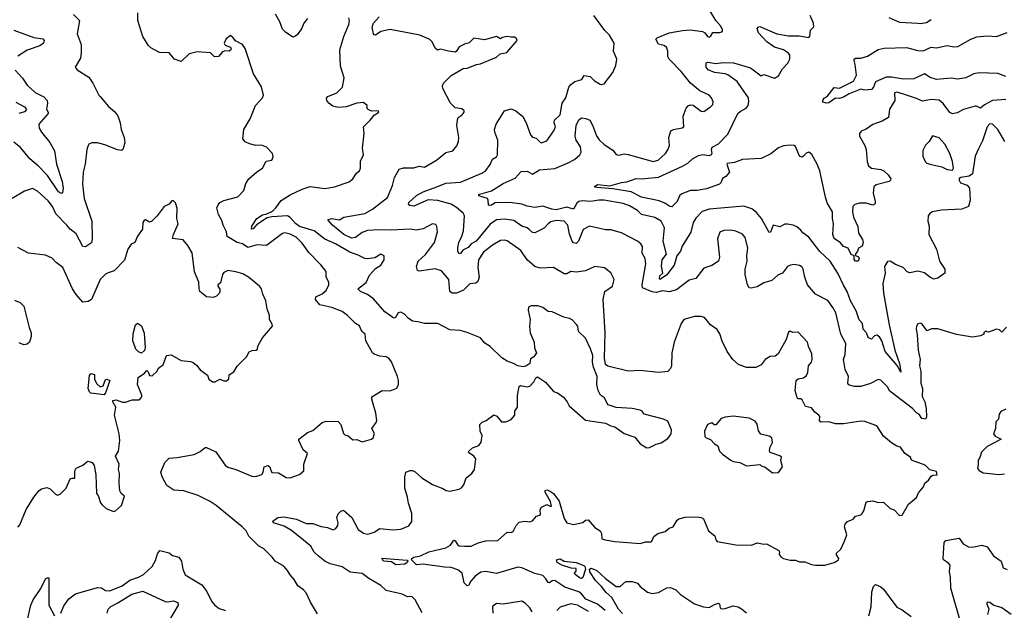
# Model space of a CAD drawing. Extents: x 1443846 to 1577407, y 839182 to 927291.
# Tile 184 of 256: x 1504330 to 1511734, y 870746 to 875192. Entities that reach past the tile are written whole.
import ezdxf

# ---------------------------------------------------------------- set-up
doc = ezdxf.new("R2010")
doc.units = 0

msp = doc.modelspace()

# ---------------------------------------------------------------- linework, layer by layer
at = {"layer": '0CON20XD'}
for points in [[(1511737.3, 874275), (1511685, 874364.3), (1511645, 874406.9), (1511625, 874408.6), (1511605.6, 874385), (1511569.2, 874280.8), (1511540.7, 874219.3), (1511514.5, 874165), (1511495, 874031.4), (1511471.2, 874015), (1511406.1, 874003.9), (1511393.6, 873996.4), (1511393.8, 873985), (1511406, 873965), (1511456.1, 873946.1), (1511473.3, 873925), (1511477.6, 873832.4), (1511464.6, 873785.4), (1511415, 873766.2), (1511262.6, 873757.4), (1511195, 873745.3), (1511175, 873734.3), (1511162.2, 873715), (1511158.1, 873675), (1511168.7, 873638.7), (1511165.6, 873575), (1511224, 873465), (1511246.9, 873375), (1511285.8, 873315), (1511285.8, 873284.2), (1511235, 873247.5), (1511205, 873237.5), (1511175, 873253.3), (1511135, 873286.7), (1511085, 873300), (1511025, 873285.8), (1511005, 873294.2), (1510973, 873327), (1510915, 873350), (1510875, 873374), (1510855, 873371.2), (1510833.6, 873335), (1510837.3, 873285), (1510820, 873205), (1510826.9, 873133.1), (1510869.4, 872895), (1510910.6, 872705), (1510945.6, 872605), (1510955, 872538.8), (1510928.7, 872588.7), (1510837.3, 872695), (1510813.3, 872775), (1510795, 872803.4), (1510775, 872817.1), (1510758.8, 872811.2), (1510735, 872787.1), (1510710, 872800), (1510696.9, 872835), (1510672.5, 872862.5), (1510666.7, 872905), (1510643.7, 872933.7), (1510620.7, 873000.7), (1510577.7, 873075), (1510552.5, 873145), (1510523.8, 873193.8), (1510483.6, 873283.6), (1510424.4, 873375), (1510347.9, 873447.9), (1510265, 873556), (1510218.3, 873588.3), (1510205, 873607.5), (1510173.6, 873633.6), (1510146.4, 873646.4), (1510103.6, 873653.6), (1510085, 873653.3), (1510045, 873632.5), (1509995.7, 873644.3), (1509975, 873593.3), (1509965, 873590), (1509908.2, 873695), (1509870.5, 873740.5), (1509835, 873768.5), (1509775, 873789.1), (1509515.7, 873765.7), (1509461.1, 873748.9), (1509415, 873697.3), (1509394, 873666), (1509376.9, 873593.1), (1509312.1, 873487.9), (1509299.3, 873450.7), (1509270.8, 873415), (1509252.5, 873345), (1509195, 873270), (1509145, 873236.7), (1509140.8, 873245), (1509145, 873263.3), (1509166.2, 873285), (1509157.3, 873337.3), (1509160.3, 873385), (1509194.3, 873425.7), (1509168.1, 873525), (1509178.7, 873625), (1509155, 873676.2), (1509105, 873703.5), (1509005, 873724.5), (1508975, 873756.7), (1508915, 873791.3), (1508869, 873809), (1508725, 873832.9), (1508685, 873833.4), (1508625, 873822.7), (1508559.5, 873829.5), (1508535.9, 873824.1), (1508519.4, 873810.6), (1508495, 873765.6), (1508445, 873779.6), (1508365, 873760.4), (1508331.4, 873765), (1508265, 873788.8), (1508205, 873777.1), (1508145, 873788.8), (1508105, 873803.9), (1508015, 873817.1), (1507905, 873814.4), (1507876.7, 873795), (1507862.2, 873792.2), (1507855, 873796.7), (1507853.4, 873833.4), (1507846.9, 873845), (1507782.9, 873865), (1507782.2, 873875), (1507790.2, 873879.8), (1507876.7, 873903.3), (1507965, 873960), (1508055, 873999.2), (1508100.6, 874049.4), (1508145, 874052.3), (1508185, 874030), (1508238.7, 874061.3), (1508355, 874070.7), (1508455, 874113.6), (1508501.5, 874138.5), (1508541.9, 874175), (1508553.3, 874195), (1508547.5, 874235), (1508514, 874284), (1508506.8, 874315), (1508513.6, 874396.4), (1508535, 874438.6), (1508555, 874454.4), (1508588.3, 874448.3), (1508616.7, 874435), (1508637.8, 874397.8), (1508667.8, 874317.8), (1508688.1, 874288.1), (1508725, 874251.4), (1508790.3, 874210.3), (1508815, 874178.5), (1508835, 874172.7), (1508875, 874182.7), (1508905, 874178.2), (1509092.5, 874125), (1509132, 874135), (1509187.5, 874185), (1509205, 874212.5), (1509216.2, 874245), (1509210.8, 874305), (1509225.7, 874354.3), (1509245.5, 874364.5), (1509311.7, 874378.3), (1509323.3, 874386.7), (1509320.5, 874465), (1509341.1, 874525), (1509356.5, 874543.5), (1509375, 874551.9), (1509395, 874548.9), (1509455, 874503.6), (1509475, 874500), (1509526, 874535), (1509542, 874555), (1509543.8, 874575), (1509532, 874605), (1509514.4, 874624.4), (1509445, 874655.6), (1509375, 874715.6), (1509303.2, 874803.2), (1509213.1, 874895), (1509202.9, 874915), (1509204.4, 874955), (1509195, 874986), (1509175, 874998), (1509135, 875008.8), (1509112.5, 875045), (1509123.3, 875055), (1509215, 875093.8), (1509315, 875110.6), (1509375.4, 875115.4), (1509465, 875102.9), (1509483.1, 875093.1), (1509501.2, 875065), (1509515, 875060.8), (1509525, 875066.7), (1509543.3, 875096.7), (1509595, 875095.7), (1509615, 875102.5), (1509616, 875115), (1509603.2, 875143.2), (1509564, 875185), (1509513.1, 875275)], [(1504735, 875231.4), (1504780, 875185), (1504762.7, 875085), (1504791.1, 875005), (1504792.9, 874945), (1504786.6, 874903.4), (1504746.7, 874835), (1504762.5, 874815), (1504849.4, 874759.4), (1504880.8, 874715), (1504924.3, 874625), (1504935, 874614), (1504995, 874540), (1505045, 874497.5), (1505067.2, 874467.2), (1505086.5, 874415), (1505093.8, 874365), (1505115.9, 874305.9), (1505120.8, 874265), (1505105, 874213.8), (1505095, 874206.2), (1505065, 874211.2), (1504970.9, 874250.9), (1504915, 874264.4), (1504872.5, 874265), (1504850, 874255), (1504844.2, 874245.8), (1504834.2, 874215), (1504822.5, 874105), (1504807.5, 874045), (1504801.8, 873955), (1504815, 873846.7), (1504871.3, 873675), (1504876.1, 873545), (1504868.7, 873511.3), (1504825, 873482.5), (1504805, 873483.8), (1504755, 873580.5), (1504710, 873615), (1504685, 873644.4), (1504601.7, 873731.7), (1504577.5, 873785), (1504545, 873828.9), (1504465, 873900.8), (1504425, 873921.2), (1504365, 873902), (1504274.4, 873845.6)], [(1506568.9, 870718.9), (1506516.4, 870806.4), (1506485, 870876.7), (1506465, 870900), (1506420.9, 870930.9), (1506395, 870976.7), (1506362.7, 871012.7), (1506343.3, 871045), (1506317.3, 871077.3), (1506250, 871115), (1506229.2, 871145), (1506165, 871207.5), (1506125, 871231.2), (1506052, 871305), (1506033, 871343), (1506004, 871375), (1505807.1, 871535), (1505762.5, 871565), (1505670.8, 871610.8), (1505565, 871646.4), (1505489.7, 871649.7), (1505436.2, 871685), (1505400.9, 871750.9), (1505392.5, 871785), (1505422.1, 871857.9), (1505455, 871891.4), (1505515, 871895.8), (1505641.8, 871918.2), (1505688.3, 871941.7), (1505725, 871971.2), (1505735, 871971.2), (1505805, 871938.8), (1505845, 871882), (1505875, 871838.8), (1505895, 871823.8), (1505955, 871806.7), (1506075, 871756), (1506105, 871752), (1506150.7, 871769.3), (1506161.2, 871785), (1506168, 871825), (1506195, 871835.7), (1506208.3, 871828.3), (1506225, 871782.5), (1506275, 871781.2), (1506335, 871746.7), (1506365, 871743.3), (1506435, 871767.5), (1506467.5, 871795), (1506466.7, 871845), (1506493.3, 871925), (1506461.2, 871955), (1506428.8, 872025), (1506430, 872035), (1506495, 872084.2), (1506535, 872098.5), (1506605, 872158.8), (1506635, 872168.8), (1506725, 872166.7), (1506745.8, 872145.8), (1506766.1, 872076.1), (1506775, 872066.7), (1506798.8, 872058.8), (1506835, 872029.2), (1506865, 872031.4), (1506905, 872013.6), (1506975, 872034), (1506988.8, 872045), (1506997.3, 872077.3), (1506977.5, 872115), (1507010.6, 872159.4), (1507014.4, 872175), (1507008.9, 872228.9), (1506977.5, 872335), (1506978.3, 872351.7), (1507055, 872400), (1507115, 872399.2), (1507165, 872417.5), (1507178, 872445), (1507178.8, 872475), (1507170.8, 872505), (1507125, 872616.7), (1507106.2, 872645), (1507085, 872653.8), (1507038.3, 872658.3), (1506995, 872673.3), (1506982.5, 872685), (1506932.9, 872775), (1506928, 872825), (1506903.8, 872845), (1506885, 872886.2), (1506855.5, 872905.5), (1506795.8, 872965), (1506755.8, 872995), (1506676, 873025), (1506588, 873045), (1506553.8, 873085), (1506556.2, 873105), (1506605, 873128.1), (1506635, 873154.2), (1506655.5, 873195), (1506655.4, 873215.4), (1506635.5, 873255), (1506635.5, 873295.5), (1506595, 873347.5), (1506505, 873440), (1506455, 873509.5), (1506408.1, 873555), (1506365, 873577.3), (1506325, 873586.9), (1506305, 873581.4), (1506185, 873492.5), (1506115, 873496.6), (1506045, 873477.5), (1506005, 873504.5), (1505965, 873514.7), (1505889.2, 873559.2), (1505886.2, 873595), (1505860.9, 873645), (1505850.7, 873680.7), (1505824.6, 873725.4), (1505813.6, 873775), (1505821.5, 873798.5), (1505835.5, 873815), (1505865, 873831.3), (1505970.3, 873859.7), (1506015, 873906.7), (1506031.1, 873958.9), (1506053.8, 873995), (1506112.2, 874047.8), (1506154.6, 874075.4), (1506183.9, 874126.1), (1506225.7, 874135), (1506235, 874160), (1506230, 874185), (1506185, 874233.3), (1506147.7, 874247.7), (1506106.1, 874246.1), (1506058.3, 874258.3), (1506025, 874272.5), (1506006.7, 874295), (1506016.2, 874365), (1506064.3, 874445.7), (1506104.4, 874545), (1506155.8, 874605), (1506164, 874625), (1506147.3, 874687.3), (1506088.8, 874785), (1506026.7, 874975), (1506005, 875006.7), (1505952, 875032), (1505935, 875056.7), (1505915, 875072.5), (1505881.7, 875048.3), (1505867.5, 875015), (1505875, 875000), (1505916.2, 874986.2), (1505921.2, 874975), (1505918, 874965), (1505905, 874954.2), (1505875, 874958), (1505855, 874950.8), (1505825, 874914), (1505795, 874913.8), (1505765, 874942), (1505665, 874950), (1505605, 874935.7), (1505545, 874878.5), (1505493.9, 874893.9), (1505455, 874942), (1505380, 874945), (1505315, 874981.2), (1505295, 875001.2), (1505255.7, 875065), (1505217.3, 875185), (1505217.8, 875245)], [(1508748.3, 872301.7), (1508728, 872345), (1508696.7, 872365), (1508679.5, 872399.5), (1508670, 872445), (1508672.5, 872505), (1508644, 872575), (1508638, 872615), (1508640.8, 872665), (1508622, 872715), (1508584.3, 872795), (1508532.5, 872845), (1508526.7, 872885), (1508518.3, 872898.3), (1508485, 872933.3), (1508465, 872943.8), (1508422.7, 872952.7), (1508335, 872991.9), (1508304.5, 872994.5), (1508265, 873024.2), (1508227, 873037), (1508175, 873038.8), (1508155, 873027.5), (1508153.8, 873005), (1508167.5, 872935), (1508162.9, 872885), (1508167.5, 872835), (1508198.1, 872765), (1508200.9, 872720.9), (1508217.5, 872685), (1508195.8, 872654.2), (1508170, 872640), (1508166.1, 872603.9), (1508137.3, 872582.7), (1508115, 872578), (1508075.8, 872585.8), (1508042.5, 872605), (1507995, 872621.2), (1507955, 872646.2), (1507867, 872733), (1507827.6, 872757.6), (1507795, 872796.2), (1507695, 872836.2), (1507643.3, 872853.3), (1507565, 872857.1), (1507474.3, 872904.3), (1507375, 872903.8), (1507325, 872918.6), (1507282.7, 872922.7), (1507251.2, 872945), (1507223.3, 872975), (1507195, 872989.2), (1507175, 872984.2), (1507155, 872949.2), (1507145, 872944.3), (1507135, 872950.6), (1507075, 872994), (1506990.2, 873090.2), (1506944.2, 873124.2), (1506892, 873145), (1506873.8, 873165), (1506935, 873212.5), (1506961.1, 873268.9), (1507005, 873320), (1507046, 873345), (1507071.2, 873385), (1507070, 873415), (1507045, 873426.2), (1507000.5, 873399.5), (1506945, 873390.8), (1506925, 873394.3), (1506875, 873418.6), (1506812.8, 873442.8), (1506705, 873504.5), (1506625, 873540.9), (1506545, 873601.5), (1506435, 873635.2), (1506405, 873657.7), (1506365, 873703.7), (1506345, 873714.4), (1506225, 873708.4), (1506190.4, 873699.6), (1506111.6, 873648.4), (1506085, 873617.5), (1506072.2, 873615), (1506075, 873637.1), (1506112.3, 873695), (1506155, 873723.3), (1506189.4, 873730.6), (1506229.9, 873750.1), (1506255.3, 873775), (1506295, 873831.8), (1506365, 873873.2), (1506455, 873917.1), (1506515, 873937.3), (1506625, 873921.2), (1506696.7, 873935), (1506808.8, 873971.2), (1506836, 873995), (1506863, 874037), (1506886.2, 874055), (1506893.1, 874075), (1506893.9, 874126.1), (1506915.7, 874175), (1506907.5, 874225), (1506920.5, 874335), (1506916, 874385), (1506966.7, 874435), (1506995, 874472.5), (1507030, 874495), (1507026.7, 874506.7), (1506975, 874502.5), (1506950, 874515), (1506943.6, 874523.6), (1506943.3, 874545), (1506915, 874568.8), (1506865, 874564), (1506784.2, 874535.8), (1506725, 874531.1), (1506685, 874540.8), (1506653.8, 874565), (1506640, 874585), (1506638.3, 874601.7), (1506647, 874613), (1506715, 874641.2), (1506756.2, 874685), (1506770, 874755), (1506742.7, 874842.7), (1506738, 874965), (1506766.7, 875065), (1506806.1, 875156.1), (1506811.2, 875185), (1506805.9, 875205.9)], [(1506495, 875200), (1506465.8, 875165), (1506452.1, 875127.9), (1506418.3, 875081.7), (1506405, 875068), (1506385, 875061.2), (1506328.6, 875098.6), (1506305, 875121.2), (1506285.5, 875175.5), (1506252.9, 875235)], [(1510315, 871086.2), (1510385, 871086.7), (1510455, 871106.2), (1510486.7, 871125), (1510490, 871135), (1510472.3, 871162.3), (1510473.3, 871175), (1510505, 871206), (1510533.5, 871265), (1510549.5, 871315), (1510533.5, 871375), (1510538.4, 871395), (1510555, 871413.9), (1510597.9, 871432.1), (1510616, 871454), (1510655, 871464), (1510665, 871473.8), (1510677.5, 871495), (1510695, 871558.6), (1510705, 871565.6), (1510745, 871570), (1510785, 871557.5), (1510825, 871560), (1510875, 871512.5), (1510905, 871502.5), (1510945, 871460), (1510965, 871462.5), (1511013.3, 871545), (1511074, 871595), (1511089.1, 871630.9), (1511126.2, 871675), (1511137.7, 871702.3), (1511163.9, 871726.1), (1511183.6, 871756.4), (1511197, 871763), (1511230, 871765), (1511225, 871790), (1511175, 871803.3), (1511138.3, 871838.3), (1511037.5, 871875), (1511029.5, 871899.5), (1510986.2, 871925), (1510954.3, 871974.3), (1510925, 871982.1), (1510885, 872005.4), (1510825, 872055.7), (1510776, 872135), (1510685, 872167.5), (1510655, 872170.8), (1510525, 872150), (1510465, 872150), (1510415, 872164.2), (1510355, 872163.3), (1510343.3, 872175), (1510347.5, 872205), (1510340, 872215), (1510308.6, 872238.6), (1510285, 872269.2), (1510238.9, 872278.9), (1510215, 872330), (1510205, 872336.7), (1510185, 872337.5), (1510177.5, 872345), (1510161.7, 872401.7), (1510170, 872475), (1510185, 872488.6), (1510225, 872496.9), (1510246.8, 872513.2), (1510256.9, 872535), (1510262.5, 872585), (1510285, 872613.8), (1510290, 872635), (1510285.7, 872675.7), (1510261.2, 872731.2), (1510253.8, 872765), (1510185, 872838.8), (1510145, 872837.5), (1510125, 872846.2), (1510110.7, 872839.3), (1510093.3, 872785), (1510033.8, 872676.2), (1510011.7, 872658.3), (1509973.6, 872656.4), (1509936.7, 872635), (1509906.2, 872593.8), (1509866.3, 872573.7), (1509795, 872573.8), (1509735, 872597.3), (1509692.9, 872632.9), (1509649.7, 872695), (1509611.6, 872771.6), (1509595, 872826.2), (1509575, 872858.8), (1509525, 872893.8), (1509480.9, 872950.9), (1509455, 872957.1), (1509405, 872957.1), (1509325, 872934), (1509305, 872903.8), (1509250.8, 872765), (1509234.2, 872685), (1509230.5, 872585), (1509223.8, 872565), (1509205, 872544.7), (1509135, 872537), (1508995, 872551), (1508905, 872546.6), (1508753, 872583), (1508735.6, 872595.6), (1508728.8, 872645), (1508733.3, 872835), (1508716.4, 873085), (1508729.4, 873145), (1508788.6, 873185), (1508800, 873235), (1508775.4, 873285.4), (1508727.5, 873325), (1508655, 873334.2), (1508585, 873301.4), (1508515, 873290.6), (1508475.7, 873295.7), (1508445, 873278.6), (1508425, 873278), (1508345, 873325.6), (1508245, 873322.7), (1508204, 873335), (1508145, 873383.1), (1508099.1, 873455), (1507995, 873526.4), (1507975, 873532.7), (1507945, 873530), (1507885.6, 873495), (1507818.5, 873441.5), (1507780, 873385), (1507773.9, 873326.1), (1507784.5, 873255), (1507775, 873221.2), (1507760.5, 873209.5), (1507715, 873204), (1507666.7, 873155), (1507615, 873134.3), (1507582.7, 873132.7), (1507563.8, 873145), (1507556.1, 873235), (1507501.2, 873301.2), (1507455, 873317.1), (1507335, 873298.6), (1507321.2, 873305), (1507313.1, 873333.1), (1507325.6, 873375), (1507381.4, 873425), (1507448.6, 873515), (1507470.8, 873595), (1507466.7, 873635), (1507459.5, 873649.5), (1507435, 873656), (1507363.3, 873616.7), (1507315, 873607.9), (1507265, 873615.3), (1507125, 873607.8), (1507030.4, 873610.4), (1506945, 873605.7), (1506905, 873589.1), (1506856.4, 873553.6), (1506825, 873547.5), (1506768.5, 873575), (1506682.7, 873645), (1506646.2, 873685), (1506675, 873695.4), (1506735, 873686), (1506767.5, 873705), (1506925, 873733.9), (1506983.5, 873766.5), (1507095.5, 873854.5), (1507134.5, 873945), (1507149.1, 874005), (1507183, 874067), (1507215, 874077.9), (1507295, 874077.5), (1507335, 874089.4), (1507375, 874083.1), (1507465, 874133.8), (1507535, 874193.1), (1507587.5, 874205), (1507617.3, 874242.7), (1507630.4, 874275), (1507631.5, 874305), (1507617.5, 874395), (1507621.7, 874438.3), (1507627.5, 874455), (1507656.7, 874475), (1507672.5, 874495), (1507673.3, 874505), (1507655, 874521.2), (1507605, 874528), (1507570.8, 874565), (1507511.4, 874675), (1507510, 874695), (1507517.5, 874715), (1507575, 874771.9), (1507665, 874823.8), (1507695, 874826.2), (1507765, 874853.8), (1507795, 874858.8), (1507915, 874910), (1507944.2, 874935.8), (1507992.5, 874945), (1508070, 875035), (1508065, 875050), (1508051.7, 875061.7), (1508025, 875060), (1507995, 875066.7), (1507961.2, 875058.8), (1507945, 875047.5), (1507915, 875066.7), (1507825, 875040.8), (1507745, 875052.2), (1507710.9, 875019.1), (1507675, 875008.5), (1507635, 874986.9), (1507615.5, 874954.5), (1507605, 874947.5), (1507555.6, 874954.4), (1507495, 874970), (1507473, 874963), (1507455, 874977.5), (1507430.8, 875025), (1507413.7, 875043.7), (1507340, 875075), (1507115, 875117.3), (1507045.4, 875104.6), (1507005, 875076.7), (1506995, 875077.5), (1506990, 875085), (1506980, 875135), (1506991.1, 875165), (1507032.5, 875215)], [(1511751.7, 872878.3), (1511715, 872840), (1511697, 872857), (1511675, 872861.2), (1511615, 872840), (1511601.7, 872841.7), (1511595, 872850), (1511580, 872835), (1511580, 872825), (1511555, 872812.5), (1511495, 872802), (1511375, 872823.1), (1511235.6, 872865.6), (1511185.6, 872864.4), (1511155, 872850), (1511115, 872901.2), (1511105, 872907.5), (1511085, 872902.5), (1511074, 872886), (1511070.8, 872865), (1511079.1, 872819.1), (1511085.5, 872705), (1511100.9, 872635), (1511097.5, 872585), (1511105.5, 872545), (1511105.4, 872455), (1511117.9, 872415), (1511116.6, 872355), (1511137.3, 872315), (1511147.5, 872265), (1511148.9, 872198.9), (1511142.5, 872185), (1511115, 872190.2), (1511097.5, 872217.5), (1511075, 872231.4), (1511045, 872264.8), (1510872.5, 872395), (1510855, 872428), (1510805, 872479.4), (1510785, 872482.9), (1510727.8, 872452.2), (1510655, 872430.4), (1510605, 872429.4), (1510563.6, 872443.6), (1510557.5, 872455), (1510563.3, 872505), (1510538.3, 872558.3), (1510524.3, 872635), (1510537.3, 872672.7), (1510541.5, 872755), (1510504.7, 872825), (1510466.5, 872985), (1510445.6, 873025), (1510406.9, 873076.9), (1510315.4, 873125.4), (1510255, 873196.2), (1510233.1, 873255), (1510221.4, 873315), (1510215, 873328.8), (1510195, 873342), (1510155, 873350), (1510125.6, 873344.4), (1510105, 873334), (1510065, 873283.1), (1510032.4, 873267.6), (1509985, 873228), (1509925, 873210), (1509875, 873181.3), (1509831.7, 873171.7), (1509815, 873173.8), (1509803.1, 873195), (1509785.6, 873275), (1509785.6, 873315), (1509801.5, 873375), (1509797.9, 873415), (1509805.2, 873474.8), (1509785, 873552.9), (1509765, 873576.4), (1509715, 873600.4), (1509675, 873607.7), (1509625, 873604.6), (1509596.2, 873593.8), (1509576.6, 873543.4), (1509592.9, 873405), (1509586.2, 873375), (1509535, 873341.4), (1509475, 873321.4), (1509415, 873244), (1509365, 873231.9), (1509268.8, 873158.8), (1509215, 873143.8), (1509165, 873150.4), (1509115, 873138.4), (1509085, 873143.6), (1509014.1, 873174.1), (1509010.8, 873195), (1509039.7, 873355), (1509034.6, 873395), (1509010.5, 873435), (1509012.5, 873485), (1509001.2, 873505), (1508975.4, 873525.4), (1508855, 873587.1), (1508775, 873609.4), (1508735, 873610.6), (1508615, 873638.6), (1508566.8, 873613.2), (1508533.1, 873525), (1508515, 873507.1), (1508495, 873512.7), (1508483.8, 873525), (1508465, 873576.7), (1508451.4, 873645), (1508425, 873675.3), (1508365, 873679.5), (1508325, 873669.3), (1508305, 873656.4), (1508275, 873622.5), (1508205, 873588.1), (1508185, 873590), (1508161.9, 873611.9), (1508145, 873624.4), (1508105, 873637.3), (1508045, 873680), (1507975, 873691.6), (1507915, 873684.7), (1507867.2, 873652.8), (1507762, 873525), (1507726.2, 873503.8), (1507702.6, 873477.4), (1507663.4, 873456.6), (1507645, 873432), (1507635, 873430), (1507625.8, 873445.8), (1507624.3, 873474.3), (1507631.5, 873515), (1507655, 873562.5), (1507667, 873603), (1507675.8, 873715), (1507665, 873734.4), (1507615, 873777.5), (1507575, 873802.7), (1507475, 873831.6), (1507402.5, 873835), (1507295, 873787.5), (1507265, 873792.5), (1507254.2, 873805), (1507255.8, 873815), (1507315, 873867.5), (1507364, 873896), (1507467.1, 873935), (1507535, 873961.6), (1507645, 873967.9), (1507805, 874036.4), (1507835, 874055.8), (1507868.5, 874101.5), (1507885, 874141.4), (1507915, 874159.4), (1507923.6, 874175), (1507925.3, 874285.3), (1507902.2, 874345), (1507900.6, 874365), (1507911.9, 874405), (1507975, 874506.7), (1508025, 874520), (1508062, 874505), (1508112.6, 874462.6), (1508139.4, 874415), (1508170, 874325), (1508185, 874306.7), (1508215, 874301.4), (1508245, 874269.2), (1508255, 874265.8), (1508295, 874281.2), (1508346.9, 874355), (1508358.2, 874385), (1508350, 874415), (1508352.9, 874435), (1508393.4, 874476.6), (1508408.2, 874565), (1508436.1, 874603.9), (1508460, 874685), (1508474, 874705), (1508505, 874728), (1508557.3, 874742.7), (1508575, 874773.3), (1508620, 874765), (1508652.6, 874732.6), (1508695, 874706.5), (1508706.6, 874703.4), (1508725, 874709.4), (1508789.5, 874795), (1508812, 874848), (1508820.5, 874895), (1508796.2, 874955), (1508800, 875015), (1508765, 875075.8), (1508731.2, 875111.2), (1508646.4, 875225)], [(1510762.7, 873822.7), (1510763.8, 873805), (1510745, 873796.7), (1510695, 873811.1), (1510645, 873810), (1510610.1, 873799.9), (1510595.3, 873784.7), (1510592.5, 873745), (1510600.8, 873705), (1510632.7, 873635), (1510637.1, 873585), (1510667.6, 873537.6), (1510672.9, 873515), (1510665, 873488), (1510638.8, 873471.2), (1510631.5, 873448.5), (1510612, 873425), (1510616.2, 873416.2), (1510636.8, 873406.8), (1510642, 873395), (1510635.6, 873374.4), (1510615, 873373.8), (1510605, 873386.7), (1510604.2, 873414.2), (1510583.6, 873425), (1510561.2, 873471.2), (1510525, 873483.5), (1510502.1, 873512.1), (1510454.2, 873545), (1510445.7, 873575.7), (1510450.5, 873655), (1510441.5, 873695), (1510441.1, 873745), (1510403, 873813), (1510388.8, 873855), (1510346.3, 874055), (1510327.6, 874105), (1510286.7, 874176.7), (1510265, 874195.6), (1510245, 874187.5), (1510225, 874164.4), (1510211.9, 874158.1), (1510195, 874165.8), (1510165, 874238.1), (1510155, 874245.6), (1510125, 874247.8), (1510075, 874242.2), (1510035, 874227.8), (1509978.8, 874181.2), (1509905, 874147.5), (1509765, 874140.9), (1509705, 874117.3), (1509651.2, 874108.8), (1509647.5, 874105), (1509668.8, 874045), (1509639.5, 874010.5), (1509614.1, 873995.9), (1509602, 873965), (1509592, 873955), (1509495, 873918.9), (1509425, 873906.2), (1509374.6, 873905.4), (1509309.8, 873880.2), (1509291.5, 873865), (1509275, 873822.9), (1509235, 873782.6), (1509218.9, 873785), (1509180.8, 873810.8), (1509138.3, 873828.3), (1509006.7, 873855), (1508927.3, 873897.3), (1508789.9, 873919.9), (1508668.9, 873928.9), (1508650, 873935), (1508675, 873950.4), (1508768.5, 873941.5), (1508855, 873967.5), (1508895, 873971.4), (1508965, 873996), (1509005, 873994.2), (1509135, 874007.1), (1509315, 874089.1), (1509355, 874112.2), (1509390, 874145), (1509435, 874170), (1509465, 874176.2), (1509515, 874169.2), (1509530, 874175), (1509538.1, 874185), (1509531.3, 874215), (1509538, 874232), (1509585, 874258.5), (1509655, 874330.2), (1509730.4, 874485), (1509747.9, 874502.1), (1509793.3, 874525), (1509808.9, 874545), (1509814, 874575), (1509809.8, 874605), (1509758.1, 874678.1), (1509725, 874727.1), (1509655, 874777.3), (1509635, 874785.8), (1509555, 874794.7), (1509507.1, 874815), (1509492.5, 874835), (1509492.7, 874867.3), (1509505, 874871.5), (1509565, 874861.8), (1509620.9, 874869.1), (1509697.6, 874867.6), (1509825, 874829.6), (1509905, 874770), (1509925, 874780), (1510005, 874752.2), (1510035, 874770), (1510066.6, 874823.4), (1510107.5, 874865), (1510122.1, 874895), (1510120.8, 874925), (1510110.5, 874940.5), (1510075, 874966.5), (1510005.3, 874985.3), (1509948.9, 875025), (1509885, 875093.8), (1509876.2, 875125), (1509883.2, 875136.8), (1509895, 875140), (1510023.3, 875085), (1510110.5, 875070.5), (1510190.5, 875070.5), (1510265, 875057.5), (1510273, 875067), (1510276, 875114), (1510302.3, 875137.7), (1510300, 875165), (1510273.6, 875223.6)], [(1510865, 875207.8), (1510945, 875174.5), (1511085, 875165.6), (1511105, 875163.1), (1511149.1, 875170.9), (1511185, 875192.5)], [(1504285, 875113.1), (1504435, 875057.1), (1504505, 875047.1), (1504513.8, 875035), (1504508, 875015), (1504481.2, 874995), (1504385, 874963.8), (1504315, 874918.1)], [(1511745.7, 874765.7), (1511685, 874786.2), (1511545, 874791.8), (1511505, 874784.4), (1511445.4, 874754.6), (1511385, 874745.5), (1511335, 874752.1), (1511225, 874742.2), (1511177.2, 874757.2), (1511135, 874784.4), (1511055, 874748.2), (1510975, 874744.2), (1510885, 874759.5), (1510845, 874758.7), (1510765.5, 874725), (1510750, 874685), (1510735, 874667.1), (1510685, 874662.5), (1510655, 874670), (1510568.6, 874635), (1510525, 874608.2), (1510495, 874598.9), (1510465, 874602.2), (1510415, 874566), (1510394.6, 874564.6), (1510372, 874572), (1510367.5, 874575), (1510371.8, 874588.2), (1510379.3, 874600.7), (1510402.9, 874615), (1510455, 874682.5), (1510495, 874677.5), (1510600.3, 874729.7), (1510622.5, 874775), (1510613.8, 874855), (1510604, 874885), (1510604.3, 874895.7), (1510615, 874903.8), (1510655, 874903.8), (1510705, 874918.6), (1510785, 874968.8), (1510831.7, 874978.3), (1510998.3, 874981.7), (1511085, 874959.5), (1511125, 874957.3), (1511185, 874984.3), (1511225, 874981.1), (1511305, 874997.9), (1511355, 874987.5), (1511385, 874989.2), (1511483.2, 875046.8), (1511526.4, 875063.6), (1511605, 875070.3), (1511675, 875066.1), (1511755, 875094.7)], [(1504295, 874811.2), (1504351.1, 874751.1), (1504385, 874700), (1504446.2, 874645), (1504510.7, 874610.7), (1504536.2, 874585), (1504540, 874565), (1504531.9, 874518.1), (1504544.8, 874495), (1504543.8, 874485), (1504473.3, 874405), (1504477.5, 874375), (1504494.5, 874345), (1504556.8, 874266.8), (1504590.4, 874205), (1504606.1, 874105), (1504648.8, 873975), (1504656.7, 873925), (1504651.9, 873888.1), (1504645, 873882.5), (1504622.1, 873895), (1504538.9, 874018.9), (1504470.7, 874090.7), (1504405.9, 874145), (1504335, 874230), (1504285, 874270)], [(1511745, 874591.4), (1511645, 874583.8), (1511585, 874551.2), (1511555, 874526), (1511525, 874541.9), (1511515, 874540.5), (1511427.5, 874515), (1511379.3, 874490.7), (1511345, 874482.5), (1511325, 874492.5), (1511275, 874561.5), (1511245, 874585.4), (1511185, 874592.5), (1511118.2, 874578.2), (1511075, 874599.5), (1510975, 874631.5), (1510925, 874645.5), (1510908.8, 874641.2), (1510910.6, 874585), (1510871.9, 874518.1), (1510864.4, 874455), (1510815, 874427.3), (1510745, 874404.3), (1510695, 874368.7), (1510656.8, 874353.2), (1510644.4, 874335), (1510645.7, 874315), (1510684.4, 874245), (1510694.4, 874215), (1510702.3, 874125), (1510712.5, 874092.5), (1510735, 874075.2), (1510805.2, 874065.2), (1510828, 874055), (1510860, 874025), (1510880, 873995), (1510879.2, 873985), (1510867.2, 873972.8), (1510771.8, 873948.2), (1510752.1, 873935), (1510747.6, 873885), (1510762.7, 873822.7)], [(1504301, 874571), (1504367.2, 874537.2), (1504380.5, 874515), (1504365, 874499.2), (1504324, 874485)], [(1511345, 874060), (1511352.5, 874075), (1511345.9, 874124.1), (1511324.4, 874185), (1511287.1, 874255), (1511245, 874303.3), (1511195, 874317.5), (1511168.8, 874275), (1511141.2, 874248.8), (1511122.1, 874207.9), (1511121.5, 874165), (1511138.6, 874125), (1511152.3, 874112.3), (1511173.3, 874105), (1511265, 874084.4), (1511305, 874063.8), (1511345, 874060)], [(1504315, 871371.2), (1504330.9, 871389.1), (1504377.5, 871505), (1504435, 871596.7), (1504475, 871646.2), (1504495, 871661.2), (1504535, 871670), (1504559.3, 871659.3), (1504599.3, 871619.3), (1504615, 871613.3), (1504635, 871621.2), (1504680, 871665), (1504710, 871735), (1504725, 871741.2), (1504745, 871740), (1504744.1, 871795.9), (1504754, 871816), (1504805, 871837.5), (1504835, 871862.5), (1504845, 871867.5), (1504875, 871857.5), (1504888.8, 871835), (1504901.4, 871765), (1504907.5, 871625), (1504920.7, 871610.7), (1504938, 871555), (1504949.7, 871539.7), (1504981.4, 871511.4), (1505035, 871490.6), (1505050, 871495), (1505096.1, 871533.9), (1505117.5, 871605), (1505092.5, 871625), (1505082.5, 871645), (1505076.7, 871705), (1505080, 871775), (1505073.3, 871805), (1505078, 871845), (1505051.2, 871905), (1505073.3, 871945), (1505083.8, 872025), (1505078, 872075), (1505042.9, 872215), (1505053.3, 872275), (1505030, 872315), (1505030, 872325), (1505055, 872330), (1505102.5, 872312.5), (1505125, 872313.3), (1505175, 872330), (1505225, 872330), (1505235, 872336.7), (1505247.3, 872352.7), (1505247.5, 872365), (1505216.7, 872445), (1505221.2, 872498.8), (1505269.2, 872530.8), (1505285, 872550), (1505295, 872540), (1505305, 872512.5), (1505325, 872510), (1505363, 872547), (1505370, 872565), (1505387.5, 872577.5), (1505408, 872595), (1505433.3, 872665), (1505468.3, 872668.3), (1505545, 872627.5), (1505615, 872620), (1505635, 872612), (1505660.6, 872590.6), (1505686.1, 872556.1), (1505743.3, 872515), (1505753.3, 872485), (1505780, 872465), (1505800, 872465), (1505835, 872486.7), (1505865, 872473.3), (1505885, 872472.5), (1505901.7, 872488.3), (1505905, 872517.5), (1505940, 872540), (1505965, 872583.3), (1506035.8, 872654.2), (1506055, 872692.5), (1506078.3, 872701.7), (1506107, 872703), (1506118.3, 872711.7), (1506120, 872735), (1506155, 872797.5), (1506231.2, 872885), (1506229.5, 872899.5), (1506208.8, 872935), (1506208, 872965), (1506190, 873015), (1506182, 873075), (1506157.5, 873125), (1506148.6, 873165), (1506134.2, 873185), (1506050, 873255), (1506007.9, 873277.9), (1505955, 873294.2), (1505895, 873303.8), (1505865, 873290), (1505853.8, 873275), (1505839.5, 873210.5), (1505820, 873195), (1505820, 873185), (1505833.8, 873163.8), (1505834, 873145), (1505828.8, 873131.2), (1505808.8, 873111.2), (1505785, 873101.2), (1505735, 873106.2), (1505685.8, 873145), (1505678.9, 873165), (1505677.5, 873215), (1505644.5, 873294.5), (1505627.5, 873437.5), (1505595, 873493.3), (1505560, 873535), (1505480, 873545), (1505486.9, 873575), (1505522.5, 873655), (1505512.5, 873695), (1505513, 873773), (1505502.5, 873812.5), (1505485, 873830), (1505475, 873827.5), (1505455, 873802.5), (1505417.5, 873785), (1505363.9, 873716.1), (1505322.5, 873675), (1505305, 873666.7), (1505275, 873684.2), (1505262.2, 873677.8), (1505255.7, 873665), (1505253.3, 873615), (1505216.4, 873563.6), (1505196.2, 873515), (1505168.3, 873501.7), (1505142.5, 873465), (1505118.3, 873381.7), (1505039.2, 873300.8), (1504995, 873286.2), (1504975, 873276.7), (1504936.2, 873235), (1504868.8, 873085), (1504845, 873071.2), (1504805, 873066.7), (1504755, 873123.8), (1504728.1, 873165), (1504655, 873327.5), (1504603.3, 873365), (1504575, 873396.7), (1504525, 873418.8), (1504395, 873433.3), (1504315.9, 873475.9)], [(1504291.5, 873081.5), (1504333.8, 873063.8), (1504361.1, 873035), (1504400, 872875), (1504417.1, 872835), (1504417, 872807), (1504404.4, 872765.6), (1504385, 872749.2), (1504360, 872745), (1504325, 872758.6)], [(1505245, 872682.5), (1505222.5, 872692.5), (1505202.5, 872712.5), (1505181.2, 872775), (1505183.6, 872826.4), (1505201.2, 872895), (1505215, 872907.5), (1505245, 872886.7), (1505265, 872832.5), (1505274.5, 872725.5), (1505267.8, 872702.2), (1505245, 872682.5)], [(1504965, 872367.5), (1504865, 872380), (1504855, 872390), (1504844.5, 872415), (1504855, 872512.5), (1504865, 872528.6), (1504891.2, 872521.2), (1504892.3, 872482.3), (1504911.2, 872451.2), (1504935, 872427.5), (1504957.5, 872435), (1504975, 872482.5), (1504985, 872486.7), (1505007.5, 872475), (1504976.4, 872383.6), (1504965, 872367.5)], [(1507356.6, 870726.6), (1507303.8, 870825), (1507278.7, 870848.7), (1507245, 870847.5), (1507205, 870867.8), (1507085.6, 870895.6), (1507045, 870933.1), (1506954.3, 870984.3), (1506905, 871022.8), (1506815, 871032.9), (1506755, 871074.2), (1506665, 871096.7), (1506624.5, 871114.5), (1506574.6, 871154.6), (1506545, 871184.2), (1506518.4, 871228.4), (1506463.6, 871273.6), (1506375, 871345.8), (1506319.8, 871379.8), (1506238, 871405), (1506234.4, 871415.6), (1506271.2, 871445), (1506315, 871450), (1506411.9, 871431.9), (1506485, 871399.2), (1506535, 871398), (1506597.1, 871377.1), (1506645, 871369.5), (1506687.3, 871352.7), (1506708.3, 871361.7), (1506721.2, 871385), (1506723.8, 871405), (1506716, 871445), (1506725, 871472.5), (1506745, 871493.3), (1506765, 871500), (1506826.7, 871445), (1506876, 871355), (1506915, 871327.5), (1506945, 871320), (1506965, 871322.9), (1506996.7, 871335), (1507038.3, 871361.7), (1507135, 871351.2), (1507195, 871356), (1507257.3, 871382.7), (1507280, 871415), (1507277.8, 871475), (1507253.1, 871553.1), (1507246.7, 871596.7), (1507226.3, 871666.3), (1507225, 871750), (1507234.6, 871785.4), (1507267.3, 871797.3), (1507285, 871797.5), (1507305, 871788.6), (1507355, 871742.1), (1507435, 871691.9), (1507513, 871663), (1507537.7, 871647.7), (1507565, 871642), (1507635, 871657.5), (1507651.7, 871668.3), (1507669.5, 871690.5), (1507687.7, 871742.3), (1507730, 871775), (1507750, 871805), (1507760, 871885), (1507746.2, 871906.2), (1507703.8, 871935), (1507706.7, 871945), (1507735, 871970), (1507782.3, 871987.7), (1507799.5, 872010.5), (1507807, 872063), (1507792.5, 872095), (1507790, 872145), (1507807.7, 872162.3), (1507837.5, 872175), (1507895, 872216.2), (1507917.7, 872207.7), (1507954.2, 872164.2), (1507986.1, 872163.9), (1508025, 872183.3), (1508052.5, 872215), (1508053.3, 872245), (1508073.8, 872275), (1508072.3, 872362.3), (1508085, 872430), (1508095, 872437.5), (1508145, 872428), (1508165, 872434.2), (1508196.2, 872465), (1508212.5, 872495), (1508225, 872502.5), (1508285, 872463.3), (1508343.9, 872393.9), (1508375, 872382.5), (1508419.5, 872349.5), (1508447.5, 872315), (1508462.5, 872285), (1508585, 872176.7), (1508735, 872153.8), (1508775, 872133.8), (1508805, 872126.7), (1508875, 872076.7), (1508955, 872050), (1508995, 872000), (1509045, 871970), (1509065, 871971.2), (1509115, 871996.7), (1509155, 872006.7), (1509205, 872038.8), (1509228.6, 872075), (1509232.5, 872105), (1509205, 872170), (1509172.5, 872185), (1509025, 872223.3), (1509010, 872245), (1508995, 872252.5), (1508935, 872266), (1508815, 872273.3), (1508755, 872293.3), (1508748.3, 872301.7)], [(1511745, 872260), (1511708.3, 872241.7), (1511696.7, 872223.3), (1511690, 872185), (1511670, 872165), (1511668.8, 872115), (1511652, 872075), (1511665, 872056.7), (1511710, 872035), (1511605, 871980), (1511562.7, 871937.3), (1511550, 871895), (1511536.7, 871875), (1511538.8, 871841.2), (1511533, 871813), (1511545, 871797.5), (1511575, 871780), (1511695, 871768)], [(1509990.5, 871780.5), (1510035, 871783.3), (1510067.5, 871825), (1510053.8, 871873.8), (1510057.7, 871897.7), (1510045, 871909.2), (1509972.5, 871935), (1509967.5, 871945), (1509970.7, 871969.3), (1509990.7, 872009.3), (1509986.2, 872045), (1509965, 872056.7), (1509902.3, 872072.3), (1509885, 872096.7), (1509875, 872146.7), (1509859.7, 872169.7), (1509815, 872192.5), (1509695, 872206.2), (1509635, 872200), (1509605, 872190), (1509565, 872142.5), (1509553, 872143), (1509535, 872157.5), (1509502.5, 872145), (1509480, 872095), (1509483, 872053), (1509493, 872043), (1509525, 872032.5), (1509555, 872000), (1509580, 871985), (1509593.3, 871945), (1509615, 871921.2), (1509676.7, 871875), (1509695, 871865.8), (1509745, 871857.5), (1509795, 871834), (1509895, 871842.5), (1509905, 871832.5), (1509935, 871822.5), (1509990.5, 871780.5)], [(1511695, 871768), (1511735, 871774.2)], [(1508733.4, 870745), (1508675, 870792.6), (1508588.5, 870828.5), (1508555, 870869.6), (1508535, 870884.8), (1508429.1, 870919.1), (1508355, 870970), (1508335, 870967.5), (1508315, 870953.5), (1508305, 870955.7), (1508286.2, 870983.8), (1508265, 871006.8), (1508205, 871023.2), (1508106.5, 871066.5), (1508075, 871070.1), (1507915, 871022.7), (1507835, 871037.1), (1507796.5, 871033.5), (1507755, 871002.5), (1507722.2, 870965), (1507705, 870933.3), (1507695, 870928.8), (1507672.4, 870952.4), (1507657.5, 871025), (1507625, 871051.5), (1507575, 871068.9), (1507525, 871069.3), (1507365, 871091.8), (1507315, 871089.2), (1507276.9, 871125), (1507278.5, 871135), (1507294.1, 871145.9), (1507345, 871156.7), (1507406.1, 871186.1), (1507535, 871215.8), (1507569.2, 871235), (1507595, 871273.8), (1507605, 871268.8), (1507621.2, 871241.2), (1507635, 871230), (1507675, 871228), (1507725, 871229.4), (1507777, 871253), (1507835, 871268.9), (1507925, 871272.2), (1507995, 871334), (1508025, 871332.5), (1508041.9, 871338.1), (1508064.6, 871385), (1508085, 871408.1), (1508125, 871416.2), (1508165, 871410.9), (1508185, 871418.6), (1508215.9, 871454.1), (1508246.7, 871465), (1508242.7, 871505), (1508255, 871521.1), (1508295, 871542.2), (1508325, 871527.5), (1508329.3, 871530.7), (1508322.2, 871565), (1508281.9, 871635), (1508282.5, 871647.5), (1508295, 871652), (1508315, 871646), (1508345, 871624.3), (1508386.8, 871566.8), (1508425, 871436.7), (1508443.3, 871405), (1508495, 871392), (1508565, 871406), (1508585, 871423.8), (1508605, 871426.7), (1508655, 871370), (1508695, 871343.3), (1508704, 871325), (1508707.5, 871285), (1508732.5, 871275), (1508805, 871264.7), (1508995, 871248.8), (1509035, 871261.2), (1509075, 871260), (1509084.2, 871265.8), (1509099.8, 871300.2), (1509127.5, 871325), (1509185, 871338.9), (1509215, 871364.3), (1509245, 871374), (1509273.8, 871425), (1509285.7, 871435), (1509335, 871446.6), (1509425, 871449.2), (1509455, 871444.5), (1509471.9, 871435), (1509509.6, 871345), (1509556.9, 871306.9), (1509565.7, 871275), (1509575, 871263.3), (1509715, 871238.2), (1509833, 871237), (1509875, 871254), (1509925, 871244), (1509946.1, 871246.1), (1510038.8, 871195), (1510043.8, 871185), (1510040, 871165), (1510055, 871146.7), (1510075, 871136.2), (1510124.1, 871124.1), (1510165, 871122), (1510195, 871111.2), (1510235, 871110.8), (1510285, 871091.2), (1510315, 871086.2)], [(1511413.8, 870625), (1511332.3, 870912.3), (1511329.4, 870995), (1511321.9, 871035), (1511327.3, 871085), (1511315, 871100.6), (1511278, 871125), (1511274.2, 871135), (1511281.2, 871255), (1511295, 871271.2), (1511395, 871288.6), (1511425, 871246), (1511465, 871224.2), (1511495, 871220), (1511565, 871236), (1511605, 871223.3), (1511652.5, 871155), (1511711.2, 871115), (1511725, 871066.7), (1511755, 871053.3)], [(1504638.9, 870725), (1504661.7, 870778.3), (1504698.2, 870831.8), (1504749.3, 870870.7), (1504915, 870917.1), (1504944.3, 870914.3), (1504975, 870894.3), (1505007.2, 870892.8), (1505100.4, 870929.6), (1505157, 870973), (1505224, 870995), (1505261.9, 871015), (1505325.9, 871075), (1505350.4, 871119.6), (1505365, 871170), (1505385, 871195.8), (1505455, 871178.9), (1505479.3, 871159.3), (1505525.7, 871145), (1505545.7, 871115), (1505555.7, 871055), (1505573.8, 871013.8), (1505698.6, 870938.6), (1505737.8, 870887.8), (1505773.3, 870813.3), (1505795, 870786.2), (1505830.5, 870760.5), (1505877.5, 870745)], [(1507159.1, 871089.1), (1507125, 871110.7), (1507066.2, 871115), (1507052.9, 871137.1), (1507244.3, 871124.3), (1507249.4, 871115), (1507244.4, 871105), (1507225, 871092.9), (1507159.1, 871089.1)], [(1508555, 870985.8), (1508545, 870987.1), (1508507.5, 871015), (1508502.5, 871025), (1508515, 871040), (1508515, 871060), (1508476.1, 871063.9), (1508407.5, 871085), (1508371.8, 871105), (1508365.5, 871125), (1508395, 871132), (1508425, 871114.5), (1508515.3, 871105.3), (1508572.2, 871082.2), (1508580.6, 871075), (1508583.6, 871056.4), (1508565, 870993.8), (1508555, 870985.8)], [(1508862.4, 870722.4), (1508834, 870755), (1508783, 870843), (1508740.2, 870880.2), (1508705.8, 870925), (1508659.8, 870969.8), (1508617.7, 871035), (1508616.1, 871055), (1508628.1, 871061.9), (1508670.9, 871045), (1508735, 870984.7), (1508815, 870925.7), (1508845, 870925.8), (1508887.6, 870962.4), (1508935, 870962.9), (1508975, 870950.8), (1508995.6, 870925.6), (1509051.3, 870881.3), (1509085, 870872.5), (1509135, 870880), (1509197.5, 870915), (1509225, 870918), (1509265, 870899.2), (1509300, 870865), (1509404.2, 870795), (1509473, 870773), (1509515, 870767.8), (1509555, 870790), (1509585, 870798.6), (1509592.9, 870792.9), (1509598, 870765), (1509605.9, 870755.9), (1509635, 870758.5), (1509695, 870780.6), (1509732, 870772), (1509758, 870758), (1509795, 870726.2)], [(1504387.3, 870665), (1504412.5, 870785), (1504430.5, 870825), (1504489.7, 870910.3), (1504525, 870982.5), (1504545, 870992.5), (1504550, 870985), (1504549.2, 870785), (1504592, 870705)], [(1510715.5, 870705), (1510732.8, 870772.8), (1510737.1, 870885), (1510750, 870925), (1510765, 870940), (1510805, 870921.2), (1510825, 870904), (1510925, 870768.1), (1510965, 870748.1), (1511035, 870698.8)], [(1504988.8, 870725), (1504994.9, 870755.1), (1505015, 870775.3), (1505068.7, 870801.3), (1505172.1, 870867.9), (1505255, 870888.9), (1505423.1, 870813.1), (1505445, 870810), (1505486.4, 870816.4), (1505518, 870805), (1505521.4, 870785), (1505457.3, 870675)], [(1508183.3, 870735), (1508166.7, 870765), (1508130.3, 870800.3), (1508105, 870814.2), (1507965, 870792.5), (1507915, 870798), (1507886.2, 870775), (1507888, 870725)], [(1508606.6, 870736.6), (1508525, 870783.2), (1508475, 870794.3), (1508395, 870768.1), (1508370, 870745)], [(1511611.4, 870715), (1511620, 870755), (1511605, 870790), (1511604.4, 870805.6), (1511610, 870810), (1511625, 870806), (1511655, 870783.8), (1511715, 870765.6), (1511785, 870716.7)]]:
    msp.add_lwpolyline(points, dxfattribs=at)

doc.saveas('drawing.dxf')
